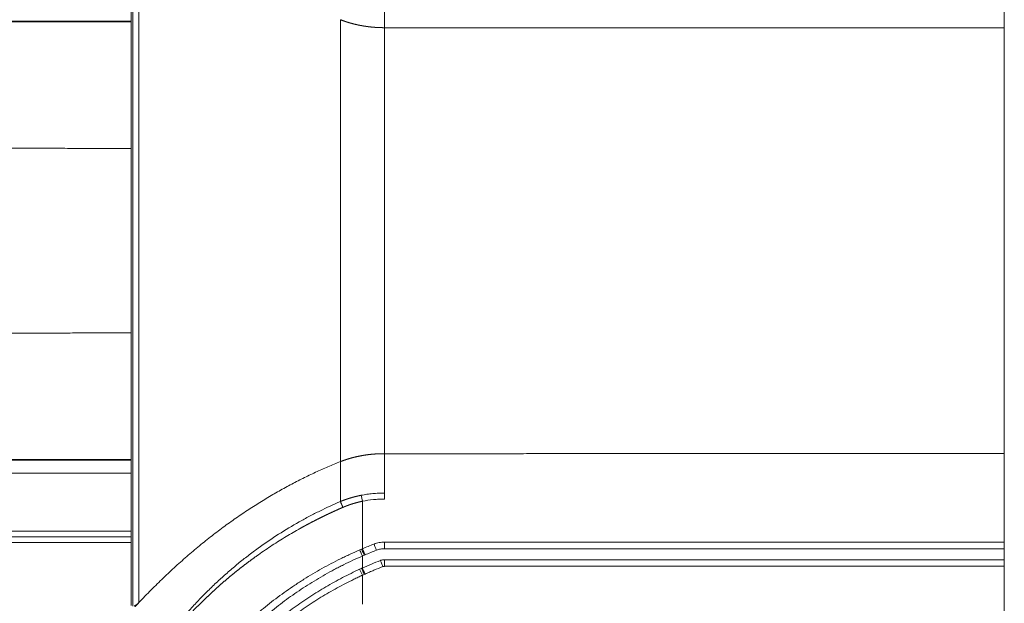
# Model space of a CAD drawing. Header units: millimetres. Extents: x 0 to 594, y 0 to 420.
# Tile 217 of 256: x 313 to 335, y 307 to 320. Entities that reach past the tile are written whole.
import ezdxf

# ---------------------------------------------------------------- set-up
doc = ezdxf.new("R2010")
doc.units = ezdxf.units.MM
doc.layers.add('1', color=7, linetype='Continuous', true_color=0xffffff)

msp = doc.modelspace()

# ---------------------------------------------------------------- linework, layer by layer
at = {"layer": '1', "color": 155, "linetype": 'Continuous', "lineweight": 18}
for p, q in [((334.95, 343.253), (334.95, 286.395)), ((315.103, 323.116), (315.103, 306.532)), ((319.862, 319.845), (319.862, 309.803)), ((295.796, 319.8), (315.103, 319.8)), ((315.103, 309.849), (295.796, 309.849)), ((334.949, 307.824), (320.861, 307.824)), ((320.861, 307.574), (334.949, 307.574))]:
    msp.add_line(p, q, dxfattribs=at)
at = {"layer": '1', "color": 155, "linetype": 'Continuous', "lineweight": 13}
for p, q in [((334.951, 343.253), (334.951, 286.395)), ((315.144, 323.13), (315.144, 306.518)), ((315.281, 323.048), (315.281, 306.6)), ((315.103, 319.809), (295.788, 319.809)), ((295.788, 309.839), (315.103, 309.839)), ((315.103, 309.54), (295.791, 309.54)), ((320.332, 309.038), (320.361, 308.903)), ((293.17, 308.225), (315.103, 308.225)), ((320.361, 308.274), (320.361, 307.822)), ((293.171, 308.095), (315.103, 308.095)), ((315.103, 307.965), (293.172, 307.965)), ((320.861, 307.974), (334.949, 307.974)), ((320.361, 307.822), (320.42, 307.684)), ((320.361, 307.221), (320.298, 307.357)), ((334.949, 307.424), (320.861, 307.424))]:
    msp.add_line(p, q, dxfattribs=at)
for centre, major_axis, ratio, start_param, end_param in [((320.861, 307.974), (0, 0.15), 0.004571, 3.141593, 4.712389), ((320.301, 307.797), (-0.06, 0.138), 0.002921, 1.569518, 3.140959), ((320.343, 307.815), (-0.059, 0.138), 0.000846, 1.570433, 3.141593), ((320.625, 307.93), (-0.054, 0.14), 0.00225, 3.141593, 4.711513), ((320.824, 307.418), (0.054, -0.14), 0.003951, 1.569258, 3.140144), ((320.861, 307.424), (0, -0.15), 0.004571, 1.570796, 3.141593), ((320.404, 307.241), (0.062, -0.137), 0.000362, 1.570633, 3.141593), ((320.422, 307.249), (0.061, -0.137), 0.000513, 1.570566, 3.141478)]:
    msp.add_ellipse(centre, major_axis=major_axis, ratio=ratio, start_param=start_param, end_param=end_param, dxfattribs=at)
for points, knots in [([(320.861, 319.664), (320.861, 319.78), (320.861, 320.048), (320.861, 320.382), (320.861, 320.561)], [0, 0, 0, 0, 0.5, 1, 1, 1, 1]), ([(315.104, 316.918), (315.036, 316.918), (314.889, 316.918), (314.662, 316.919), (314.423, 316.92), (314.186, 316.921), (313.95, 316.922), (313.716, 316.922), (313.482, 316.923), (313.25, 316.924), (313.019, 316.925), (312.789, 316.926), (312.561, 316.927), (312.334, 316.927), (312.108, 316.928), (311.883, 316.929), (311.659, 316.93), (311.437, 316.93), (311.216, 316.931), (310.996, 316.932), (310.778, 316.933), (310.56, 316.933), (310.344, 316.934), (310.13, 316.935), (309.916, 316.936), (309.704, 316.936), (309.493, 316.937), (309.283, 316.938), (309.074, 316.938), (308.867, 316.939), (308.661, 316.94), (308.456, 316.94), (308.252, 316.941), (308.05, 316.942), (307.848, 316.942), (307.649, 316.943), (307.45, 316.944), (307.252, 316.944), (307.056, 316.945), (306.861, 316.946), (306.667, 316.946), (306.475, 316.947), (306.284, 316.948), (306.094, 316.948), (305.905, 316.949), (305.717, 316.95), (305.531, 316.95), (305.346, 316.951), (305.162, 316.951), (304.98, 316.952), (304.798, 316.953), (304.618, 316.953), (304.44, 316.954), (304.262, 316.954), (304.086, 316.955), (303.91, 316.956), (303.737, 316.956), (303.564, 316.957), (303.393, 316.957), (303.222, 316.958), (303.054, 316.958), (302.886, 316.959), (302.719, 316.96), (302.554, 316.96), (302.39, 316.961), (302.228, 316.961), (302.101, 316.962), (302.01, 316.962), (301.955, 316.962), (301.899, 316.962), (301.843, 316.962), (301.788, 316.963), (301.732, 316.963), (301.676, 316.963), (301.621, 316.963), (301.565, 316.963), (301.51, 316.964), (301.454, 316.964), (301.398, 316.964), (301.343, 316.964), (301.287, 316.964), (301.231, 316.964), (301.176, 316.965), (301.12, 316.965), (301.064, 316.965), (301.009, 316.965), (300.953, 316.965), (300.897, 316.965), (300.842, 316.965), (300.786, 316.966), (300.73, 316.966), (300.675, 316.966), (300.619, 316.966), (300.563, 316.966), (300.507, 316.966), (300.452, 316.966), (300.396, 316.967), (300.34, 316.967), (300.284, 316.967), (300.229, 316.967), (300.173, 316.967), (300.117, 316.967), (300.08, 316.967), (300.061, 316.967)], [0, 0, 0, 0, 0.013487, 0.029418, 0.045267, 0.061033, 0.076716, 0.092317, 0.107835, 0.123271, 0.138625, 0.153896, 0.169084, 0.18419, 0.199214, 0.214155, 0.229013, 0.243789, 0.258483, 0.273094, 0.287622, 0.302068, 0.316432, 0.330713, 0.344912, 0.359028, 0.373061, 0.387012, 0.400881, 0.414667, 0.428371, 0.441992, 0.45553, 0.468987, 0.48236, 0.495651, 0.50886, 0.521986, 0.53503, 0.547991, 0.560869, 0.573666, 0.586379, 0.59901, 0.611559, 0.624025, 0.636409, 0.64871, 0.660929, 0.673065, 0.685119, 0.69709, 0.708979, 0.720785, 0.732509, 0.74415, 0.755709, 0.767185, 0.778579, 0.78989, 0.801119, 0.812265, 0.823329, 0.83431, 0.845209, 0.856025, 0.866759, 0.870455, 0.874152, 0.877848, 0.881545, 0.885242, 0.88894, 0.892638, 0.896336, 0.900034, 0.903733, 0.907432, 0.911131, 0.91483, 0.91853, 0.92223, 0.925931, 0.929631, 0.933332, 0.937034, 0.940735, 0.944437, 0.948139, 0.951842, 0.955544, 0.959248, 0.962951, 0.966654, 0.970358, 0.974063, 0.977767, 0.981472, 0.985177, 0.988882, 0.992588, 0.996294, 1, 1, 1, 1]), ([(300.061, 312.681), (300.08, 312.681), (300.117, 312.682), (300.173, 312.682), (300.229, 312.682), (300.284, 312.682), (300.34, 312.682), (300.396, 312.682), (300.452, 312.682), (300.507, 312.682), (300.563, 312.682), (300.619, 312.683), (300.675, 312.683), (300.73, 312.683), (300.786, 312.683), (300.842, 312.683), (300.897, 312.683), (300.953, 312.683), (301.009, 312.684), (301.064, 312.684), (301.12, 312.684), (301.176, 312.684), (301.231, 312.684), (301.287, 312.684), (301.343, 312.685), (301.398, 312.685), (301.454, 312.685), (301.51, 312.685), (301.565, 312.685), (301.621, 312.685), (301.676, 312.686), (301.732, 312.686), (301.788, 312.686), (301.843, 312.686), (301.899, 312.686), (301.955, 312.687), (302.01, 312.687), (302.101, 312.687), (302.228, 312.687), (302.39, 312.688), (302.554, 312.689), (302.719, 312.689), (302.886, 312.69), (303.054, 312.69), (303.222, 312.691), (303.393, 312.691), (303.564, 312.692), (303.737, 312.692), (303.91, 312.693), (304.086, 312.694), (304.262, 312.694), (304.44, 312.695), (304.618, 312.695), (304.798, 312.696), (304.98, 312.697), (305.162, 312.697), (305.346, 312.698), (305.531, 312.698), (305.717, 312.699), (305.905, 312.7), (306.094, 312.7), (306.284, 312.701), (306.475, 312.702), (306.667, 312.702), (306.861, 312.703), (307.056, 312.704), (307.252, 312.704), (307.45, 312.705), (307.649, 312.706), (307.848, 312.706), (308.05, 312.707), (308.252, 312.708), (308.456, 312.708), (308.661, 312.709), (308.867, 312.71), (309.074, 312.71), (309.283, 312.711), (309.493, 312.712), (309.704, 312.712), (309.916, 312.713), (310.13, 312.714), (310.344, 312.715), (310.56, 312.715), (310.778, 312.716), (310.996, 312.717), (311.216, 312.717), (311.437, 312.718), (311.659, 312.719), (311.883, 312.72), (312.108, 312.721), (312.334, 312.721), (312.561, 312.722), (312.789, 312.723), (313.019, 312.724), (313.25, 312.725), (313.482, 312.725), (313.716, 312.726), (313.95, 312.727), (314.186, 312.728), (314.423, 312.729), (314.662, 312.729), (314.889, 312.73), (315.036, 312.731), (315.104, 312.731)], [0, 0, 0, 0, 0.003706, 0.007412, 0.011118, 0.014823, 0.018528, 0.022233, 0.025937, 0.029642, 0.033346, 0.037049, 0.040752, 0.044456, 0.048158, 0.051861, 0.055563, 0.059265, 0.062966, 0.066668, 0.070369, 0.074069, 0.07777, 0.08147, 0.08517, 0.088869, 0.092568, 0.096267, 0.099966, 0.103664, 0.107362, 0.11106, 0.114758, 0.118455, 0.122152, 0.125848, 0.129545, 0.133241, 0.143975, 0.154791, 0.16569, 0.176671, 0.187735, 0.198881, 0.21011, 0.221421, 0.232815, 0.244291, 0.25585, 0.267491, 0.279215, 0.291021, 0.30291, 0.314881, 0.326935, 0.339071, 0.35129, 0.363591, 0.375975, 0.388441, 0.40099, 0.413621, 0.426334, 0.439131, 0.452009, 0.46497, 0.478014, 0.49114, 0.504349, 0.51764, 0.531013, 0.54447, 0.558008, 0.571629, 0.585333, 0.599119, 0.612988, 0.626939, 0.640972, 0.655088, 0.669287, 0.683568, 0.697932, 0.712378, 0.726906, 0.741517, 0.756211, 0.770987, 0.785845, 0.800786, 0.81581, 0.830916, 0.846104, 0.861375, 0.876729, 0.892165, 0.907683, 0.923284, 0.938967, 0.954733, 0.970582, 0.986513, 1, 1, 1, 1]), ([(320.861, 309.088), (320.861, 309.267), (320.861, 309.6), (320.861, 309.869), (320.861, 309.984)], [0, 0, 0, 0, 0.5, 1, 1, 1, 1]), ([(319.861, 309.803), (319.861, 309.687), (319.861, 309.416), (319.861, 309.076), (319.861, 308.897)], [0, 0, 0, 0, 0.507571, 1, 1, 1, 1]), ([(320.332, 309.038), (320.376, 309.047), (320.419, 309.055), (320.507, 309.067), (320.551, 309.072), (320.639, 309.08), (320.683, 309.083), (320.739, 309.086), (320.75, 309.086), (320.772, 309.087), (320.783, 309.087), (320.816, 309.088), (320.839, 309.088), (320.861, 309.088)], [0, 0, 0, 0, 0.25, 0.25, 0.5, 0.5, 0.75, 0.75, 0.8125, 0.8125, 0.875, 0.875, 1, 1, 1, 1]), ([(316.25, 306.22), (316.317, 306.3), (316.452, 306.455), (316.661, 306.679), (316.802, 306.823), (316.946, 306.963), (317.018, 307.032), (317.164, 307.166), (317.311, 307.298), (317.534, 307.487), (317.761, 307.666), (317.914, 307.78), (318.144, 307.947), (318.298, 308.052), (318.609, 308.251), (318.766, 308.345), (319.001, 308.477), (319.079, 308.52), (319.236, 308.602), (319.314, 308.642), (319.549, 308.758), (319.705, 308.83), (319.861, 308.897)], [0, 0, 0, 0, 0.0625, 0.125, 0.1875, 0.1875, 0.25, 0.25, 0.3125, 0.375, 0.4375, 0.5, 0.5, 0.625, 0.625, 0.75, 0.75, 0.8125, 0.8125, 0.875, 0.875, 1, 1, 1, 1]), ([(319.861, 308.897), (319.862, 308.898), (319.866, 308.899), (319.871, 308.901), (319.877, 308.903), (319.882, 308.905), (319.887, 308.908), (319.892, 308.91), (319.898, 308.912), (319.903, 308.914), (319.908, 308.916), (319.914, 308.918), (319.919, 308.92), (319.924, 308.922), (319.93, 308.924), (319.935, 308.926), (319.94, 308.928), (319.946, 308.93), (319.951, 308.932), (319.957, 308.934), (319.962, 308.936), (319.967, 308.938), (319.973, 308.94), (319.978, 308.942), (319.984, 308.944), (319.989, 308.945), (319.994, 308.947), (320, 308.949), (320.005, 308.951), (320.011, 308.953), (320.016, 308.955), (320.022, 308.957), (320.027, 308.958), (320.033, 308.96), (320.038, 308.962), (320.044, 308.964), (320.049, 308.965), (320.055, 308.967), (320.06, 308.969), (320.066, 308.971), (320.071, 308.972), (320.077, 308.974), (320.082, 308.976), (320.088, 308.977), (320.093, 308.979), (320.099, 308.981), (320.104, 308.982), (320.11, 308.984), (320.115, 308.986), (320.121, 308.987), (320.127, 308.989), (320.132, 308.99), (320.138, 308.992), (320.143, 308.994), (320.149, 308.995), (320.155, 308.997), (320.16, 308.998), (320.166, 309), (320.172, 309.001), (320.177, 309.003), (320.183, 309.004), (320.189, 309.006), (320.194, 309.007), (320.2, 309.009), (320.206, 309.01), (320.211, 309.011), (320.217, 309.013), (320.223, 309.014), (320.228, 309.016), (320.234, 309.017), (320.24, 309.018), (320.245, 309.02), (320.251, 309.021), (320.257, 309.022), (320.263, 309.024), (320.268, 309.025), (320.274, 309.026), (320.28, 309.027), (320.286, 309.029), (320.291, 309.03), (320.297, 309.031), (320.303, 309.032), (320.309, 309.034), (320.315, 309.035), (320.32, 309.036), (320.326, 309.037), (320.33, 309.038), (320.332, 309.038)], [0, 0, 0, 0, 0.011545, 0.023094, 0.034647, 0.046204, 0.057765, 0.069331, 0.080901, 0.092476, 0.104055, 0.115638, 0.127226, 0.138819, 0.150416, 0.162018, 0.173624, 0.185235, 0.196851, 0.208472, 0.220098, 0.231728, 0.243364, 0.255004, 0.26665, 0.278301, 0.289956, 0.301617, 0.313283, 0.324955, 0.336631, 0.348313, 0.360001, 0.371693, 0.383392, 0.395095, 0.406804, 0.418519, 0.430239, 0.441965, 0.453697, 0.465434, 0.477177, 0.488925, 0.50068, 0.51244, 0.524206, 0.535978, 0.547756, 0.55954, 0.57133, 0.583126, 0.594928, 0.606737, 0.618551, 0.630371, 0.642198, 0.654031, 0.66587, 0.677715, 0.689567, 0.701425, 0.713289, 0.725159, 0.737037, 0.74892, 0.76081, 0.772706, 0.784609, 0.796519, 0.808435, 0.820357, 0.832287, 0.844222, 0.856165, 0.868114, 0.88007, 0.892032, 0.904002, 0.915978, 0.92796, 0.93995, 0.951946, 0.963949, 0.975959, 0.987976, 1, 1, 1, 1]), ([(320.361, 308.903), (320.359, 308.903), (320.355, 308.902), (320.35, 308.901), (320.344, 308.9), (320.339, 308.898), (320.334, 308.897), (320.328, 308.896), (320.323, 308.895), (320.317, 308.894), (320.312, 308.892), (320.307, 308.891), (320.301, 308.89), (320.296, 308.889), (320.291, 308.887), (320.285, 308.886), (320.28, 308.885), (320.275, 308.883), (320.269, 308.882), (320.264, 308.881), (320.259, 308.879), (320.253, 308.878), (320.248, 308.877), (320.243, 308.875), (320.237, 308.874), (320.232, 308.873), (320.227, 308.871), (320.221, 308.87), (320.216, 308.868), (320.211, 308.867), (320.206, 308.865), (320.2, 308.864), (320.195, 308.862), (320.19, 308.861), (320.185, 308.859), (320.179, 308.858), (320.174, 308.856), (320.169, 308.855), (320.164, 308.853), (320.158, 308.852), (320.153, 308.85), (320.148, 308.849), (320.143, 308.847), (320.137, 308.845), (320.132, 308.844), (320.127, 308.842), (320.122, 308.84), (320.117, 308.839), (320.111, 308.837), (320.106, 308.835), (320.101, 308.834), (320.096, 308.832), (320.091, 308.83), (320.086, 308.828), (320.08, 308.827), (320.075, 308.825), (320.07, 308.823), (320.065, 308.821), (320.06, 308.82), (320.055, 308.818), (320.05, 308.816), (320.045, 308.814), (320.039, 308.812), (320.034, 308.81), (320.029, 308.808), (320.024, 308.807), (320.019, 308.805), (320.014, 308.803), (320.009, 308.801), (320.004, 308.799), (319.999, 308.797), (319.994, 308.795), (319.988, 308.793), (319.983, 308.791), (319.978, 308.789), (319.973, 308.787), (319.968, 308.785), (319.963, 308.783), (319.958, 308.781), (319.953, 308.779), (319.948, 308.777), (319.943, 308.775), (319.938, 308.773), (319.933, 308.77), (319.928, 308.768), (319.923, 308.766), (319.919, 308.765), (319.918, 308.764)], [0, 0, 0, 0, 0.011923, 0.023839, 0.035748, 0.04765, 0.059546, 0.071435, 0.083318, 0.095195, 0.107065, 0.11893, 0.130789, 0.142641, 0.154488, 0.16633, 0.178166, 0.189996, 0.201822, 0.213642, 0.225457, 0.237267, 0.249073, 0.260873, 0.272669, 0.284461, 0.296248, 0.308031, 0.31981, 0.331585, 0.343356, 0.355123, 0.366887, 0.378647, 0.390403, 0.402157, 0.413907, 0.425654, 0.437398, 0.449139, 0.460877, 0.472613, 0.484346, 0.496077, 0.507806, 0.519532, 0.531257, 0.54298, 0.554701, 0.56642, 0.578138, 0.589854, 0.601569, 0.613283, 0.624996, 0.636707, 0.648419, 0.660129, 0.671839, 0.683548, 0.695258, 0.706967, 0.718676, 0.730385, 0.742094, 0.753803, 0.765513, 0.777224, 0.788935, 0.800647, 0.81236, 0.824074, 0.83579, 0.847506, 0.859224, 0.870944, 0.882665, 0.894388, 0.906114, 0.917841, 0.92957, 0.941302, 0.953036, 0.964773, 0.976512, 0.988255, 1, 1, 1, 1]), ([(320.861, 308.952), (320.84, 308.952), (320.819, 308.952), (320.787, 308.952), (320.777, 308.951), (320.756, 308.951), (320.745, 308.95), (320.693, 308.948), (320.651, 308.945), (320.526, 308.933), (320.443, 308.921), (320.361, 308.903)], [0, 0, 0, 0, 0.125, 0.125, 0.1875, 0.1875, 0.25, 0.25, 0.5, 0.5, 1, 1, 1, 1]), ([(319.918, 308.764), (319.915, 308.763), (319.908, 308.76), (319.899, 308.756), (319.889, 308.752), (319.88, 308.748), (319.87, 308.743), (319.861, 308.739), (319.851, 308.735), (319.842, 308.731), (319.832, 308.727), (319.823, 308.722), (319.813, 308.718), (319.804, 308.714), (319.794, 308.71), (319.785, 308.706), (319.775, 308.701), (319.766, 308.697), (319.756, 308.693), (319.747, 308.689), (319.738, 308.684), (319.728, 308.68), (319.719, 308.676), (319.709, 308.671), (319.7, 308.667), (319.69, 308.663), (319.681, 308.658), (319.671, 308.654), (319.662, 308.65), (319.652, 308.645), (319.643, 308.641), (319.633, 308.636), (319.624, 308.632), (319.614, 308.628), (319.605, 308.623), (319.596, 308.619), (319.586, 308.614), (319.577, 308.61), (319.567, 308.605), (319.558, 308.601), (319.548, 308.596), (319.539, 308.592), (319.529, 308.587), (319.52, 308.583), (319.511, 308.578), (319.501, 308.574), (319.492, 308.569), (319.482, 308.564), (319.473, 308.56), (319.463, 308.555), (319.454, 308.551), (319.444, 308.546), (319.435, 308.541), (319.426, 308.537), (319.416, 308.532), (319.407, 308.527), (319.397, 308.523), (319.388, 308.518), (319.378, 308.513), (319.369, 308.509), (319.36, 308.504), (319.35, 308.499), (319.341, 308.494), (319.331, 308.49), (319.322, 308.485), (319.312, 308.48), (319.303, 308.475), (319.294, 308.471), (319.284, 308.466), (319.275, 308.461), (319.265, 308.456), (319.256, 308.451), (319.246, 308.446), (319.237, 308.441), (319.228, 308.437), (319.218, 308.432), (319.209, 308.427), (319.199, 308.422), (319.19, 308.417), (319.18, 308.412), (319.171, 308.407), (319.162, 308.402), (319.152, 308.397), (319.143, 308.392), (319.133, 308.387), (319.124, 308.382), (319.114, 308.377), (319.105, 308.372), (319.096, 308.367), (319.086, 308.362), (319.077, 308.357), (319.067, 308.352), (319.058, 308.347), (319.048, 308.341), (319.039, 308.336), (319.03, 308.331), (319.02, 308.326), (319.011, 308.321), (319.001, 308.316), (318.992, 308.311), (318.983, 308.305), (318.973, 308.3), (318.964, 308.295), (318.954, 308.29), (318.945, 308.284), (318.935, 308.279), (318.926, 308.274), (318.916, 308.269), (318.856, 308.235), (318.746, 308.171), (318.586, 308.076), (318.428, 307.977), (318.271, 307.876), (318.115, 307.77), (318.006, 307.694), (317.943, 307.649), (317.926, 307.637), (317.909, 307.625), (317.892, 307.612), (317.875, 307.6), (317.858, 307.588), (317.841, 307.575), (317.824, 307.563), (317.807, 307.551), (317.791, 307.538), (317.774, 307.526), (317.757, 307.513), (317.74, 307.501), (317.724, 307.488), (317.707, 307.475), (317.69, 307.463), (317.674, 307.45), (317.657, 307.437), (317.641, 307.425), (317.624, 307.412), (317.608, 307.399), (317.592, 307.387), (317.575, 307.374), (317.559, 307.361), (317.542, 307.348), (317.526, 307.335), (317.51, 307.322), (317.494, 307.309), (317.477, 307.296), (317.461, 307.283), (317.445, 307.27), (317.429, 307.257), (317.413, 307.244), (317.397, 307.231), (317.381, 307.218), (317.365, 307.204), (317.349, 307.191), (317.333, 307.178), (317.317, 307.164), (317.301, 307.151), (317.285, 307.138), (317.269, 307.124), (317.254, 307.111), (317.238, 307.097), (317.222, 307.084), (317.206, 307.07), (317.191, 307.057), (317.175, 307.043), (317.159, 307.03), (317.144, 307.016), (317.128, 307.002), (317.113, 306.988), (317.097, 306.975), (317.082, 306.961), (317.066, 306.947), (317.051, 306.933), (317.035, 306.919), (317.02, 306.905), (317.004, 306.891), (316.989, 306.877), (316.974, 306.863), (316.958, 306.849), (316.943, 306.835), (316.928, 306.821), (316.913, 306.807), (316.897, 306.792), (316.882, 306.778), (316.867, 306.764), (316.852, 306.749), (316.837, 306.735), (316.822, 306.721), (316.807, 306.706), (316.792, 306.692), (316.777, 306.677), (316.762, 306.663), (316.747, 306.648), (316.732, 306.633), (316.717, 306.619), (316.702, 306.604), (316.687, 306.589), (316.672, 306.574), (316.657, 306.56), (316.643, 306.545), (316.628, 306.53), (316.613, 306.515), (316.598, 306.5), (316.584, 306.485), (316.569, 306.47), (316.554, 306.455), (316.54, 306.44), (316.525, 306.424), (316.511, 306.409), (316.496, 306.394), (316.481, 306.379), (316.467, 306.363), (316.452, 306.348), (316.438, 306.333), (316.423, 306.317), (316.409, 306.302), (316.395, 306.286), (316.38, 306.271), (316.366, 306.255), (316.352, 306.239), (316.337, 306.224), (316.323, 306.208), (316.309, 306.192), (316.299, 306.181), (316.294, 306.176)], [0, 0, 0, 0, 0.002292, 0.004585, 0.006878, 0.009172, 0.011466, 0.013761, 0.016057, 0.018353, 0.020649, 0.022946, 0.025244, 0.027542, 0.029841, 0.03214, 0.034441, 0.036741, 0.039043, 0.041345, 0.043647, 0.045951, 0.048255, 0.05056, 0.052865, 0.055171, 0.057478, 0.059786, 0.062094, 0.064403, 0.066713, 0.069024, 0.071335, 0.073648, 0.075961, 0.078275, 0.080589, 0.082905, 0.085222, 0.087539, 0.089857, 0.092176, 0.094496, 0.096817, 0.099139, 0.101461, 0.103785, 0.106109, 0.108435, 0.110761, 0.113089, 0.115417, 0.117747, 0.120077, 0.122409, 0.124741, 0.127075, 0.129409, 0.131745, 0.134082, 0.13642, 0.138758, 0.141098, 0.14344, 0.145782, 0.148125, 0.15047, 0.152816, 0.155162, 0.15751, 0.15986, 0.16221, 0.164562, 0.166915, 0.169269, 0.171624, 0.173981, 0.176339, 0.178698, 0.181059, 0.18342, 0.185783, 0.188148, 0.190514, 0.192881, 0.195249, 0.197619, 0.19999, 0.202363, 0.204737, 0.207112, 0.209489, 0.211868, 0.214247, 0.216629, 0.219011, 0.221395, 0.223781, 0.226168, 0.228557, 0.230947, 0.233339, 0.235732, 0.238127, 0.240523, 0.242921, 0.245321, 0.247722, 0.250125, 0.291329, 0.332623, 0.37407, 0.41573, 0.457665, 0.499933, 0.504619, 0.509302, 0.513983, 0.518662, 0.523338, 0.528012, 0.532684, 0.537354, 0.542022, 0.546688, 0.551352, 0.556014, 0.560675, 0.565334, 0.569991, 0.574647, 0.579302, 0.583955, 0.588607, 0.593257, 0.597907, 0.602555, 0.607202, 0.611848, 0.616494, 0.621138, 0.625782, 0.630425, 0.635068, 0.63971, 0.644351, 0.648992, 0.653633, 0.658273, 0.662913, 0.667553, 0.672192, 0.676832, 0.681472, 0.686111, 0.690751, 0.695391, 0.700031, 0.704672, 0.709313, 0.713954, 0.718596, 0.723238, 0.727881, 0.732525, 0.737169, 0.741814, 0.74646, 0.751107, 0.755755, 0.760403, 0.765053, 0.769704, 0.774356, 0.779009, 0.783664, 0.78832, 0.792977, 0.797635, 0.802296, 0.806957, 0.81162, 0.816285, 0.820952, 0.82562, 0.83029, 0.834962, 0.839636, 0.844312, 0.848989, 0.853669, 0.858351, 0.863035, 0.867721, 0.87241, 0.8771, 0.881793, 0.886489, 0.891186, 0.895887, 0.900589, 0.905295, 0.910003, 0.914713, 0.919426, 0.924142, 0.928861, 0.933582, 0.938307, 0.943034, 0.947764, 0.952497, 0.957233, 0.961972, 0.966714, 0.97146, 0.976208, 0.98096, 0.985715, 0.990473, 0.995235, 1, 1, 1, 1]), ([(320.625, 307.93), (320.644, 307.937), (320.663, 307.944), (320.702, 307.955), (320.741, 307.964), (320.781, 307.97), (320.821, 307.973), (320.841, 307.974), (320.861, 307.974)], [0, 0, 0, 0, 0.25, 0.25, 0.5, 0.75, 0.75, 1, 1, 1, 1]), ([(317.2, 305.618), (317.308, 305.734), (317.42, 305.847), (317.647, 306.068), (317.764, 306.174), (318.002, 306.382), (318.124, 306.483), (318.373, 306.678), (318.501, 306.772), (318.696, 306.909), (318.761, 306.954), (318.861, 307.02), (318.894, 307.042), (318.944, 307.075), (318.961, 307.086), (318.995, 307.107), (319.012, 307.118), (319.164, 307.213), (319.301, 307.295), (319.58, 307.451), (319.721, 307.525), (319.9, 307.613), (319.936, 307.631), (320.009, 307.665), (320.045, 307.682), (320.154, 307.732), (320.227, 307.765), (320.301, 307.797)], [0, 0, 0, 0, 0.125, 0.125, 0.25, 0.25, 0.375, 0.375, 0.5, 0.5, 0.5625, 0.5625, 0.59375, 0.59375, 0.609375, 0.609375, 0.625, 0.625, 0.75, 0.75, 0.875, 0.875, 0.90625, 0.90625, 0.9375, 0.9375, 1, 1, 1, 1]), ([(320.825, 307.418), (320.757, 307.391), (320.69, 307.364), (320.589, 307.322), (320.556, 307.307), (320.489, 307.279), (320.455, 307.264), (320.422, 307.249)], [0, 0, 0, 0, 0.5, 0.5, 0.75, 0.75, 1, 1, 1, 1]), ([(320.361, 307.221), (320.361, 307.221), (320.36, 307.221), (320.36, 307.221), (320.36, 307.221), (320.359, 307.22), (320.357, 307.219), (320.354, 307.218), (320.346, 307.215), (320.332, 307.208), (320.304, 307.195), (320.247, 307.168), (320.134, 307.114), (320.038, 307.066), (319.848, 306.968), (319.723, 306.9), (319.478, 306.758), (319.357, 306.684), (319.119, 306.531), (319.002, 306.451), (318.773, 306.286), (318.66, 306.201), (318.438, 306.024), (318.329, 305.933), (318.168, 305.792), (318.115, 305.745), (318.049, 305.684), (318.036, 305.672), (318.01, 305.648), (317.997, 305.635), (317.958, 305.598), (317.932, 305.574), (317.804, 305.449), (317.704, 305.347), (317.607, 305.243)], [0, 0, 0, 0, 0.000122, 0.000122, 0.000244, 0.000488, 0.000977, 0.001953, 0.003906, 0.007812, 0.015625, 0.03125, 0.0625, 0.125, 0.125, 0.25, 0.25, 0.375, 0.375, 0.5, 0.5, 0.625, 0.625, 0.75, 0.75, 0.8125, 0.8125, 0.828125, 0.828125, 0.84375, 0.84375, 0.875, 0.875, 1, 1, 1, 1]), ([(320.361, 306.563), (320.361, 306.592), (320.361, 306.811), (320.361, 307.031), (320.361, 307.221)], [0, 0, 0, 0, 0.131412, 1, 1, 1, 1]), ([(315.281, 306.6), (315.278, 306.597), (315.272, 306.591), (315.263, 306.581), (315.254, 306.571), (315.245, 306.562), (315.237, 306.552), (315.228, 306.543), (315.219, 306.533), (315.21, 306.523), (315.201, 306.514), (315.195, 306.507), (315.192, 306.504)], [0, 0, 0, 0, 0.099803, 0.19965, 0.299541, 0.399475, 0.499454, 0.599476, 0.699541, 0.799651, 0.899804, 1, 1, 1, 1])]:
    msp.add_open_spline(points, degree=3, knots=knots, dxfattribs=at)
at = {"layer": '1', "color": 155, "linetype": 'Continuous', "lineweight": 18}
for points, knots in [([(319.863, 319.845), (319.865, 319.844), (319.869, 319.843), (319.874, 319.841), (319.879, 319.839), (319.885, 319.836), (319.89, 319.834), (319.895, 319.832), (319.901, 319.83), (319.906, 319.828), (319.911, 319.827), (319.917, 319.825), (319.922, 319.823), (319.928, 319.821), (319.933, 319.819), (319.938, 319.817), (319.944, 319.815), (319.949, 319.813), (319.955, 319.811), (319.96, 319.809), (319.965, 319.807), (319.971, 319.806), (319.976, 319.804), (319.982, 319.802), (319.987, 319.8), (319.993, 319.798), (319.998, 319.797), (320.003, 319.795), (320.009, 319.793), (320.014, 319.791), (320.02, 319.79), (320.025, 319.788), (320.031, 319.786), (320.036, 319.784), (320.042, 319.783), (320.047, 319.781), (320.053, 319.779), (320.058, 319.778), (320.064, 319.776), (320.069, 319.775), (320.075, 319.773), (320.08, 319.771), (320.086, 319.77), (320.091, 319.768), (320.097, 319.767), (320.102, 319.765), (320.108, 319.764), (320.113, 319.762), (320.119, 319.761), (320.125, 319.759), (320.13, 319.758), (320.136, 319.756), (320.141, 319.755), (320.147, 319.753), (320.152, 319.752), (320.158, 319.75), (320.164, 319.749), (320.169, 319.747), (320.175, 319.746), (320.18, 319.745), (320.186, 319.743), (320.192, 319.742), (320.197, 319.741), (320.203, 319.739), (320.208, 319.738), (320.214, 319.737), (320.22, 319.735), (320.225, 319.734), (320.231, 319.733), (320.236, 319.732), (320.242, 319.73), (320.248, 319.729), (320.253, 319.728), (320.259, 319.727), (320.265, 319.725), (320.27, 319.724), (320.276, 319.723), (320.282, 319.722), (320.287, 319.721), (320.293, 319.72), (320.298, 319.718), (320.304, 319.717), (320.31, 319.716), (320.315, 319.715), (320.321, 319.714), (320.327, 319.713), (320.333, 319.712), (320.338, 319.711), (320.344, 319.71), (320.35, 319.709), (320.355, 319.708), (320.361, 319.707), (320.367, 319.706), (320.372, 319.705), (320.378, 319.704), (320.384, 319.703), (320.389, 319.702), (320.395, 319.701), (320.401, 319.7), (320.407, 319.699), (320.412, 319.698), (320.418, 319.697), (320.424, 319.697), (320.429, 319.696), (320.435, 319.695), (320.441, 319.694), (320.447, 319.693), (320.452, 319.692), (320.458, 319.692), (320.464, 319.691), (320.469, 319.69), (320.475, 319.689), (320.481, 319.689), (320.487, 319.688), (320.492, 319.687), (320.498, 319.686), (320.504, 319.686), (320.51, 319.685), (320.515, 319.684), (320.521, 319.684), (320.527, 319.683), (320.533, 319.682), (320.538, 319.682), (320.544, 319.681), (320.55, 319.68), (320.556, 319.68), (320.561, 319.679), (320.567, 319.679), (320.573, 319.678), (320.579, 319.678), (320.584, 319.677), (320.59, 319.676), (320.596, 319.676), (320.602, 319.675), (320.607, 319.675), (320.613, 319.674), (320.619, 319.674), (320.625, 319.673), (320.63, 319.673), (320.636, 319.673), (320.642, 319.672), (320.648, 319.672), (320.653, 319.671), (320.659, 319.671), (320.665, 319.671), (320.671, 319.67), (320.676, 319.67), (320.682, 319.669), (320.688, 319.669), (320.694, 319.669), (320.699, 319.669), (320.705, 319.668), (320.711, 319.668), (320.717, 319.668), (320.723, 319.667), (320.728, 319.667), (320.734, 319.667), (320.74, 319.667), (320.746, 319.666), (320.751, 319.666), (320.757, 319.666), (320.763, 319.666), (320.769, 319.666), (320.774, 319.665), (320.78, 319.665), (320.786, 319.665), (320.792, 319.665), (320.797, 319.665), (320.803, 319.665), (320.809, 319.665), (320.815, 319.665), (320.82, 319.664), (320.826, 319.664), (320.832, 319.664), (320.838, 319.664), (320.843, 319.664), (320.849, 319.664), (320.855, 319.664), (320.859, 319.664), (320.861, 319.664)], [0, 0, 0, 0, 0.005615, 0.01123, 0.016847, 0.022463, 0.028081, 0.0337, 0.039319, 0.044939, 0.050559, 0.05618, 0.061802, 0.067425, 0.073049, 0.078673, 0.084298, 0.089923, 0.09555, 0.101177, 0.106805, 0.112433, 0.118062, 0.123692, 0.129323, 0.134954, 0.140586, 0.146219, 0.151852, 0.157486, 0.163121, 0.168756, 0.174392, 0.180029, 0.185666, 0.191304, 0.196943, 0.202582, 0.208222, 0.213863, 0.219504, 0.225146, 0.230788, 0.236432, 0.242075, 0.24772, 0.253365, 0.25901, 0.264656, 0.270303, 0.27595, 0.281598, 0.287247, 0.292896, 0.298545, 0.304195, 0.309846, 0.315497, 0.321149, 0.326801, 0.332453, 0.338107, 0.34376, 0.349414, 0.355069, 0.360724, 0.366379, 0.372035, 0.377692, 0.383349, 0.389006, 0.394664, 0.400322, 0.40598, 0.411639, 0.417298, 0.422958, 0.428618, 0.434278, 0.439938, 0.445599, 0.451261, 0.456922, 0.462584, 0.468246, 0.473909, 0.479571, 0.485234, 0.490897, 0.496561, 0.502224, 0.507888, 0.513552, 0.519217, 0.524881, 0.530546, 0.53621, 0.541875, 0.54754, 0.553205, 0.558871, 0.564536, 0.570201, 0.575867, 0.581532, 0.587198, 0.592864, 0.598529, 0.604195, 0.609861, 0.615526, 0.621192, 0.626857, 0.632523, 0.638189, 0.643854, 0.649519, 0.655184, 0.66085, 0.666515, 0.672179, 0.677844, 0.683509, 0.689173, 0.694837, 0.700501, 0.706165, 0.711828, 0.717491, 0.723154, 0.728817, 0.734479, 0.740141, 0.745803, 0.751464, 0.757125, 0.762786, 0.768446, 0.774106, 0.779766, 0.785425, 0.791083, 0.796741, 0.802399, 0.808056, 0.813713, 0.819369, 0.825025, 0.83068, 0.836334, 0.841988, 0.847642, 0.853294, 0.858947, 0.864598, 0.870249, 0.875899, 0.881549, 0.887197, 0.892845, 0.898493, 0.904139, 0.909785, 0.91543, 0.921074, 0.926718, 0.93236, 0.938002, 0.943643, 0.949283, 0.954922, 0.96056, 0.966197, 0.971834, 0.977469, 0.983103, 0.988736, 0.994369, 1, 1, 1, 1]), ([(320.861, 319.664), (321.594, 319.664), (322.327, 319.664), (323.242, 319.664), (323.426, 319.664), (323.7, 319.664), (323.792, 319.664), (323.975, 319.664), (324.433, 319.664), (324.891, 319.664), (325.989, 319.664), (326.72, 319.664), (328.183, 319.664), (328.913, 319.664), (329.826, 319.664), (330.009, 319.664), (330.374, 319.664), (330.921, 319.664), (331.468, 319.664), (332.561, 319.664), (333.288, 319.664), (334.327, 319.664), (334.639, 319.664), (334.951, 319.664)], [0, 0, 0, 0, 0.155539, 0.155539, 0.194424, 0.194424, 0.213866, 0.213866, 0.233309, 0.311078, 0.311078, 0.466617, 0.466617, 0.622157, 0.622157, 0.661041, 0.661041, 0.699926, 0.777696, 0.777696, 0.933235, 0.933235, 1, 1, 1, 1]), ([(320.861, 309.984), (320.859, 309.984), (320.855, 309.984), (320.849, 309.984), (320.843, 309.984), (320.838, 309.984), (320.832, 309.984), (320.826, 309.984), (320.82, 309.984), (320.815, 309.984), (320.809, 309.984), (320.803, 309.984), (320.797, 309.984), (320.792, 309.984), (320.786, 309.984), (320.78, 309.983), (320.774, 309.983), (320.769, 309.983), (320.763, 309.983), (320.757, 309.983), (320.751, 309.982), (320.746, 309.982), (320.74, 309.982), (320.734, 309.982), (320.728, 309.982), (320.723, 309.981), (320.717, 309.981), (320.711, 309.981), (320.705, 309.98), (320.699, 309.98), (320.694, 309.98), (320.688, 309.979), (320.682, 309.979), (320.676, 309.979), (320.671, 309.978), (320.665, 309.978), (320.659, 309.978), (320.653, 309.977), (320.648, 309.977), (320.642, 309.976), (320.636, 309.976), (320.63, 309.976), (320.625, 309.975), (320.619, 309.975), (320.613, 309.974), (320.607, 309.974), (320.602, 309.973), (320.596, 309.973), (320.59, 309.972), (320.584, 309.972), (320.579, 309.971), (320.573, 309.971), (320.567, 309.97), (320.561, 309.969), (320.556, 309.969), (320.55, 309.968), (320.544, 309.968), (320.538, 309.967), (320.533, 309.966), (320.527, 309.966), (320.521, 309.965), (320.515, 309.964), (320.51, 309.964), (320.504, 309.963), (320.498, 309.962), (320.492, 309.962), (320.487, 309.961), (320.481, 309.96), (320.475, 309.959), (320.469, 309.959), (320.464, 309.958), (320.458, 309.957), (320.452, 309.956), (320.447, 309.955), (320.441, 309.955), (320.435, 309.954), (320.429, 309.953), (320.424, 309.952), (320.418, 309.951), (320.412, 309.95), (320.407, 309.949), (320.401, 309.948), (320.395, 309.948), (320.389, 309.947), (320.384, 309.946), (320.378, 309.945), (320.372, 309.944), (320.367, 309.943), (320.361, 309.942), (320.355, 309.941), (320.35, 309.94), (320.344, 309.939), (320.338, 309.938), (320.333, 309.937), (320.327, 309.936), (320.321, 309.935), (320.315, 309.933), (320.31, 309.932), (320.304, 309.931), (320.298, 309.93), (320.293, 309.929), (320.287, 309.928), (320.282, 309.927), (320.276, 309.926), (320.27, 309.924), (320.265, 309.923), (320.259, 309.922), (320.253, 309.921), (320.248, 309.92), (320.242, 309.918), (320.236, 309.917), (320.231, 309.916), (320.225, 309.915), (320.22, 309.913), (320.214, 309.912), (320.208, 309.911), (320.203, 309.909), (320.197, 309.908), (320.192, 309.907), (320.186, 309.905), (320.18, 309.904), (320.175, 309.903), (320.169, 309.901), (320.164, 309.9), (320.158, 309.898), (320.152, 309.897), (320.147, 309.895), (320.141, 309.894), (320.136, 309.893), (320.13, 309.891), (320.125, 309.89), (320.119, 309.888), (320.113, 309.887), (320.108, 309.885), (320.102, 309.884), (320.097, 309.882), (320.091, 309.88), (320.086, 309.879), (320.08, 309.877), (320.075, 309.876), (320.069, 309.874), (320.064, 309.872), (320.058, 309.871), (320.053, 309.869), (320.047, 309.868), (320.042, 309.866), (320.036, 309.864), (320.031, 309.862), (320.025, 309.861), (320.02, 309.859), (320.014, 309.857), (320.009, 309.856), (320.003, 309.854), (319.998, 309.852), (319.993, 309.85), (319.987, 309.848), (319.982, 309.847), (319.976, 309.845), (319.971, 309.843), (319.965, 309.841), (319.96, 309.839), (319.955, 309.837), (319.949, 309.836), (319.944, 309.834), (319.938, 309.832), (319.933, 309.83), (319.928, 309.828), (319.922, 309.826), (319.917, 309.824), (319.911, 309.822), (319.906, 309.82), (319.901, 309.818), (319.895, 309.816), (319.89, 309.814), (319.885, 309.812), (319.879, 309.81), (319.874, 309.808), (319.869, 309.806), (319.865, 309.805), (319.863, 309.804)], [0, 0, 0, 0, 0.005631, 0.011264, 0.016897, 0.022531, 0.028166, 0.033803, 0.03944, 0.045078, 0.050717, 0.056357, 0.061998, 0.06764, 0.073282, 0.078926, 0.08457, 0.090215, 0.095861, 0.101507, 0.107155, 0.112803, 0.118451, 0.124101, 0.129751, 0.135402, 0.141053, 0.146706, 0.152358, 0.158012, 0.163666, 0.16932, 0.174975, 0.180631, 0.186287, 0.191944, 0.197601, 0.203259, 0.208917, 0.214575, 0.220234, 0.225894, 0.231554, 0.237214, 0.242875, 0.248536, 0.254197, 0.259859, 0.265521, 0.271183, 0.276846, 0.282509, 0.288172, 0.293835, 0.299499, 0.305163, 0.310827, 0.316491, 0.322156, 0.327821, 0.333485, 0.33915, 0.344816, 0.350481, 0.356146, 0.361811, 0.367477, 0.373143, 0.378808, 0.384474, 0.390139, 0.395805, 0.401471, 0.407136, 0.412802, 0.418468, 0.424133, 0.429799, 0.435464, 0.441129, 0.446795, 0.45246, 0.458125, 0.46379, 0.469454, 0.475119, 0.480783, 0.486448, 0.492112, 0.497776, 0.503439, 0.509103, 0.514766, 0.520429, 0.526091, 0.531754, 0.537416, 0.543078, 0.548739, 0.554401, 0.560062, 0.565722, 0.571382, 0.577042, 0.582702, 0.588361, 0.59402, 0.599678, 0.605336, 0.610994, 0.616651, 0.622308, 0.627965, 0.633621, 0.639276, 0.644931, 0.650586, 0.65624, 0.661893, 0.667547, 0.673199, 0.678851, 0.684503, 0.690154, 0.695805, 0.701455, 0.707104, 0.712753, 0.718402, 0.72405, 0.729697, 0.735344, 0.74099, 0.746635, 0.75228, 0.757925, 0.763568, 0.769212, 0.774854, 0.780496, 0.786137, 0.791778, 0.797418, 0.803057, 0.808696, 0.814334, 0.819971, 0.825608, 0.831244, 0.836879, 0.842514, 0.848148, 0.853781, 0.859414, 0.865046, 0.870677, 0.876308, 0.881938, 0.887567, 0.893195, 0.898823, 0.90445, 0.910077, 0.915702, 0.921327, 0.926951, 0.932575, 0.938198, 0.94382, 0.949441, 0.955061, 0.960681, 0.9663, 0.971919, 0.977537, 0.983153, 0.98877, 0.994385, 1, 1, 1, 1]), ([(334.951, 309.985), (334.639, 309.985), (334.327, 309.985), (333.288, 309.985), (332.561, 309.985), (331.468, 309.985), (330.921, 309.985), (330.374, 309.985), (330.009, 309.985), (329.826, 309.985), (328.913, 309.985), (328.183, 309.985), (326.72, 309.985), (325.989, 309.985), (324.891, 309.985), (324.433, 309.985), (323.975, 309.984), (323.792, 309.984), (323.7, 309.984), (323.426, 309.984), (323.242, 309.984), (322.327, 309.984), (321.594, 309.984), (320.861, 309.984)], [0, 0, 0, 0, 0.066765, 0.066765, 0.222304, 0.222304, 0.300074, 0.338959, 0.338959, 0.377843, 0.377843, 0.533383, 0.533383, 0.688922, 0.688922, 0.766691, 0.786134, 0.786134, 0.805576, 0.805576, 0.844461, 0.844461, 1, 1, 1, 1]), ([(319.861, 309.803), (319.767, 309.766), (319.579, 309.688), (319.295, 309.562), (319.104, 309.47), (318.912, 309.375), (318.816, 309.326), (318.623, 309.223), (318.43, 309.117), (318.14, 308.947), (317.849, 308.765), (317.655, 308.635), (317.461, 308.502), (317.364, 308.434), (317.171, 308.293), (316.978, 308.149), (316.69, 307.92), (316.403, 307.679), (316.213, 307.511), (316.024, 307.339), (315.836, 307.164), (315.557, 306.889), (315.373, 306.698), (315.281, 306.6)], [0, 0, 0, 0, 0.0625, 0.125, 0.1875, 0.1875, 0.25, 0.25, 0.3125, 0.375, 0.4375, 0.5, 0.5, 0.5625, 0.5625, 0.625, 0.6875, 0.75, 0.8125, 0.8125, 0.875, 0.9375, 1, 1, 1, 1]), ([(320.861, 307.824), (320.845, 307.824), (320.83, 307.824), (320.799, 307.821), (320.768, 307.816), (320.738, 307.809), (320.709, 307.801), (320.694, 307.796), (320.679, 307.79)], [0, 0, 0, 0, 0.25, 0.25, 0.5, 0.75, 0.75, 1, 1, 1, 1]), ([(317.335, 305.512), (317.442, 305.627), (317.55, 305.739), (317.773, 305.956), (317.887, 306.061), (318.119, 306.265), (318.238, 306.364), (318.48, 306.556), (318.604, 306.649), (318.856, 306.828), (318.984, 306.915), (319.246, 307.081), (319.38, 307.162), (319.584, 307.277), (319.653, 307.315), (319.757, 307.37), (319.792, 307.388), (319.844, 307.415), (319.862, 307.424), (319.897, 307.442), (320.055, 307.521), (320.216, 307.596), (320.361, 307.659)], [0, 0, 0, 0, 0.125, 0.125, 0.25, 0.25, 0.375, 0.375, 0.5, 0.5, 0.625, 0.625, 0.75, 0.75, 0.8125, 0.8125, 0.84375, 0.84375, 0.859375, 0.859375, 0.875, 1, 1, 1, 1]), ([(320.77, 307.557), (320.777, 307.56), (320.785, 307.563), (320.8, 307.567), (320.815, 307.57), (320.83, 307.573), (320.845, 307.574), (320.853, 307.574), (320.861, 307.574)], [0, 0, 0, 0, 0.25, 0.25, 0.5, 0.75, 0.75, 1, 1, 1, 1]), ([(317.519, 305.342), (317.617, 305.449), (317.718, 305.552), (317.847, 305.679), (317.873, 305.704), (317.913, 305.742), (317.926, 305.754), (317.952, 305.779), (318.018, 305.841), (318.085, 305.902), (318.247, 306.045), (318.356, 306.138), (318.58, 306.318), (318.694, 306.404), (318.926, 306.572), (319.044, 306.654), (319.284, 306.81), (319.406, 306.885), (319.654, 307.03), (319.78, 307.1), (320.036, 307.233), (320.166, 307.297), (320.298, 307.357)], [0, 0, 0, 0, 0.125, 0.125, 0.15625, 0.15625, 0.171875, 0.171875, 0.1875, 0.25, 0.25, 0.375, 0.375, 0.5, 0.5, 0.625, 0.625, 0.75, 0.75, 0.875, 0.875, 1, 1, 1, 1]), ([(315.281, 306.6), (315.277, 306.596), (315.273, 306.591), (315.264, 306.583), (315.259, 306.578), (315.25, 306.57), (315.246, 306.567), (315.24, 306.562), (315.239, 306.561), (315.236, 306.559), (315.233, 306.557), (315.229, 306.554), (315.222, 306.549), (315.217, 306.546), (315.21, 306.542), (315.208, 306.541), (315.204, 306.539), (315.203, 306.538), (315.201, 306.537), (315.2, 306.536), (315.194, 306.534), (315.19, 306.532), (315.181, 306.528), (315.178, 306.527), (315.174, 306.525)], [0, 0, 0, 0, 0.125, 0.125, 0.25, 0.25, 0.375, 0.375, 0.40625, 0.40625, 0.4375, 0.5, 0.5, 0.625, 0.625, 0.6875, 0.6875, 0.71875, 0.71875, 0.75, 0.75, 0.875, 0.875, 1, 1, 1, 1])]:
    msp.add_open_spline(points, degree=3, knots=knots, dxfattribs=at)
at = {"layer": '1', "color": 155, "linetype": 'Continuous', "lineweight": 13}
for points, degree in [([(320.861, 319.664), (320.861, 318.374)], 1), ([(320.861, 318.374), (320.861, 314.824)], 1), ([(320.861, 314.824), (320.861, 311.274)], 1), ([(320.861, 311.274), (320.861, 309.984)], 1), ([(320.361, 308.903), (320.361, 308.694), (320.361, 308.484), (320.361, 308.274)], 3), ([(320.301, 307.797), (320.315, 307.803), (320.329, 307.809), (320.343, 307.815)], 3), ([(320.343, 307.815), (320.349, 307.817), (320.355, 307.82), (320.361, 307.822)], 3), ([(320.361, 307.822), (320.448, 307.86), (320.537, 307.896), (320.625, 307.93)], 3), ([(320.361, 307.386), (320.361, 307.477), (320.361, 307.568), (320.361, 307.659)], 3), ([(320.861, 307.424), (320.855, 307.424), (320.843, 307.423), (320.831, 307.42), (320.825, 307.418)], 3), ([(320.404, 307.241), (320.39, 307.234), (320.375, 307.228), (320.361, 307.221)], 3), ([(320.422, 307.249), (320.416, 307.246), (320.41, 307.244), (320.404, 307.241)], 3)]:
    msp.add_open_spline(points, degree=degree, dxfattribs=at)
for points, weights, degree in [([(320.861, 309.088), (320.861, 309.047), (320.861, 309.001), (320.861, 308.952)], [1, 0.972881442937, 0.972881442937, 0.999999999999], 3), ([(319.861, 308.897), (319.886, 308.837), (319.918, 308.764)], [0.999999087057, 0.952421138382, 0.999999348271], 2)]:
    msp.add_rational_spline(points, weights, degree=degree, dxfattribs=at)
at = {"layer": '1', "color": 155, "linetype": 'Continuous', "lineweight": 18}
for points in [[(320.679, 307.79), (320.592, 307.756), (320.506, 307.721), (320.42, 307.684)], [(320.402, 307.677), (320.389, 307.671), (320.375, 307.665), (320.361, 307.659)], [(320.361, 307.386), (320.496, 307.446), (320.632, 307.504), (320.77, 307.557)], [(320.42, 307.684), (320.414, 307.682), (320.408, 307.68), (320.402, 307.677)], [(320.298, 307.357), (320.313, 307.364), (320.328, 307.371), (320.342, 307.378)], [(320.361, 307.386), (320.355, 307.383), (320.348, 307.38), (320.342, 307.378)]]:
    msp.add_open_spline(points, degree=3, dxfattribs=at)

doc.saveas('drawing.dxf')
